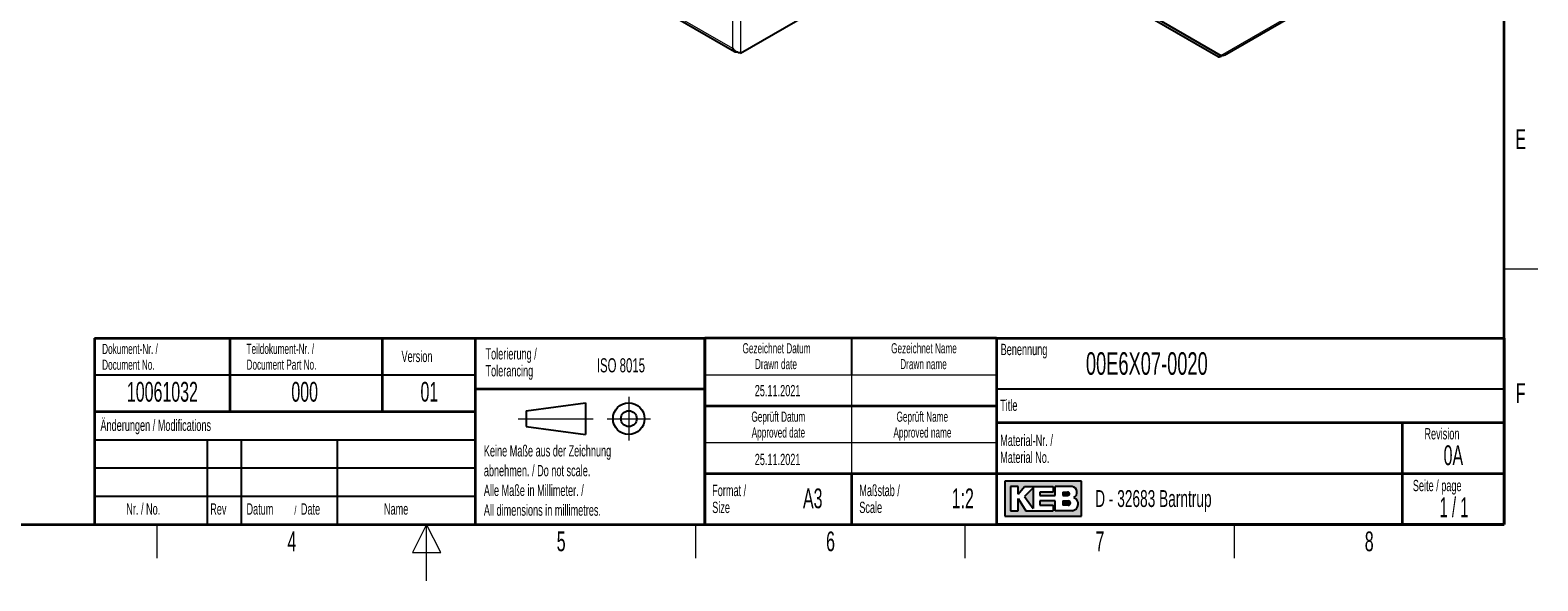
# Model space of a CAD drawing. Header units: millimetres. Extents: x 5 to 418, y 2 to 292.
# Tile 5 of 16: x 147 to 414, y 2 to 100. Entities that reach past the tile are written whole.
import ezdxf

# ---------------------------------------------------------------- set-up
doc = ezdxf.new("R2010")
doc.units = ezdxf.units.MM
doc.layers.add('SLD-0', color=7, linetype='Continuous')
doc.styles.add('SLDTEXTSTYLE0', font='TXT', dxfattribs={"width": 0.605})
doc.styles.add('SLDTEXTSTYLE1', font='TXT', dxfattribs={"width": 0.563})

msp = doc.modelspace()

# ---------------------------------------------------------------- hatches: boundary and pattern name
at = {"linetype": 'Continuous'}
h = msp.add_hatch(color=7, dxfattribs=at)
h.paths.add_polyline_path([(319.519086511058, 13.45626988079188), (333.083981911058, 13.45626988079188), (333.083981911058, 19.65736492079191), (319.519086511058, 19.65736492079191)], flags=0)
edge = h.paths.add_edge_path(flags=0)
edge.add_arc((331.3188604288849, 15.61738520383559), 1.20464082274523, -81.72003226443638, 70.1709600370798, ccw=False)
edge.add_line((331.4923410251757, 14.42530131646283), (331.480008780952, 14.42519098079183))
edge.add_line((331.480008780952, 14.42519098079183), (328.4331606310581, 14.42519098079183))
edge.add_line((328.4331606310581, 14.42519098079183), (328.4331606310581, 16.16924896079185))
edge.add_line((328.4331606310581, 16.16924896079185), (325.7201815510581, 16.16924896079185))
edge.add_line((325.7201815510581, 16.16924896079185), (325.7201815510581, 15.39411208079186))
edge.add_line((325.7201815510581, 15.39411208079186), (328.0455921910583, 15.39411208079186))
edge.add_line((328.0455921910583, 15.39411208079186), (328.0455921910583, 14.42519098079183))
edge.add_line((328.0455921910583, 14.42519098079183), (323.2009866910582, 14.42519098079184))
edge.add_line((323.2009866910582, 14.42519098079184), (321.8444971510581, 16.55681740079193))
edge.add_line((321.8444971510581, 16.55681740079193), (321.8444971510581, 14.42519098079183))
edge.add_line((321.8444971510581, 14.42519098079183), (320.4880076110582, 14.42519098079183))
edge.add_line((320.4880076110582, 14.42519098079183), (320.4880076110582, 18.68844382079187))
edge.add_line((320.4880076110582, 18.68844382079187), (321.8444971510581, 18.68844382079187))
edge.add_line((321.8444971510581, 18.68844382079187), (321.8444971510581, 17.33195428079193))
edge.add_line((321.8444971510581, 17.33195428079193), (323.0072024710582, 18.68844382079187))
edge.add_line((323.0072024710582, 18.68844382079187), (328.0455921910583, 18.68844382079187))
edge.add_line((328.0455921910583, 18.68844382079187), (328.0455921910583, 17.71952272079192))
edge.add_line((328.0455921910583, 17.71952272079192), (325.7201815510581, 17.71952272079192))
edge.add_line((325.7201815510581, 17.71952272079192), (325.7201815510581, 17.13817006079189))
edge.add_line((325.7201815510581, 17.13817006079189), (328.4331606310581, 17.13817006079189))
edge.add_line((328.4331606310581, 17.13817006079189), (328.4331606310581, 18.68844382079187))
edge.add_line((328.4331606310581, 18.68844382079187), (331.4242487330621, 18.68844382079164))
edge.add_line((331.4242487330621, 18.68844382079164), (331.4256482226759, 18.68844382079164))
edge.add_line((331.4256482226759, 18.68844382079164), (331.4259454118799, 18.68845828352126))
edge.add_arc((331.2860949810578, 17.67430640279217), 1.023749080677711, -64.45894120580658, 82.14849338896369, ccw=False)
msp.add_hatch(color=7, dxfattribs=at).paths.add_polyline_path([(324.5574762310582, 14.81275942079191), (324.557476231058, 18.49465960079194), (323.0072024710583, 16.94438584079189)], flags=0)
h = msp.add_hatch(color=7, dxfattribs=at)
edge = h.paths.add_edge_path(flags=0)
edge.add_line((329.7896501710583, 17.13817006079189), (330.6013652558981, 17.13817006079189))
edge.add_arc((330.6568434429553, 17.42884639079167), 0.2959232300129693, 259.1945394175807, 460.8054605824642)
edge.add_line((330.6013652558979, 17.71952272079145), (329.7896501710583, 17.71952272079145))
edge.add_line((329.7896501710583, 17.71952272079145), (329.7896501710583, 17.13817006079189))
h = msp.add_hatch(color=7, dxfattribs=at)
edge = h.paths.add_edge_path(flags=0)
edge.add_line((329.7896501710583, 15.39411208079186), (330.7588584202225, 15.39411208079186))
edge.add_arc((330.7588584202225, 15.78168052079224), 0.3875684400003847, 270.0000000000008, 450.0000000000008)
edge.add_line((330.7588584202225, 16.16924896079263), (330.7386620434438, 16.16924896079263))
edge.add_line((330.7386620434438, 16.16924896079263), (329.7896501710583, 16.16924896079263))
edge.add_line((329.7896501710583, 16.16924896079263), (329.7896501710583, 15.39411208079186))

# ---------------------------------------------------------------- linework, layer by layer
at = {"color": 7, "linetype": 'Continuous', "lineweight": 18}
for p, q in [((271.2578130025, 96.3018051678), (271.2578130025, 151.1733477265)), ((272.6720265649, 151.9898885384), (272.6720265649, 95.4852643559)), ((271.2578130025, 96.3018051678), (227.417192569, 121.6104566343)), ((357.8107213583, 95.0974544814), (402.1038901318, 120.6673565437)), ((357.7541528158, 95.1301108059), (357.7541528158, 95.064798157))]:
    msp.add_line(p, q, dxfattribs=at)
at = {"color": 7, "linetype": 'Continuous', "lineweight": 25}
for p, q in [((227.5111669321, 121.2179452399), (271.5781090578, 95.7786410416)), ((358.4238062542, 95.1132524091), (402.4907483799, 120.5525566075)), ((272.6720265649, 95.4852643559), (311.5628995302, 117.936487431)), ((327.6314039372, 112.5196035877), (357.8107213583, 95.0974544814)), ((357.7541528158, 95.064798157), (327.6314039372, 112.4542909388)), ((357.3298887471, 94.8198757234), (327.5614000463, 112.0048584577)), ((357.3298887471, 94.8198757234), (357.7541528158, 95.064798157))]:
    msp.add_line(p, q, dxfattribs=at)
for points, knots in [([(272.6720265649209, 95.48526435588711), (272.5665757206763, 95.50647277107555), (272.3555924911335, 95.54890600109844), (271.9492738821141, 95.71830713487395), (271.5558169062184, 95.96595559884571), (271.3544967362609, 96.192842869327), (271.2578130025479, 96.30180516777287)], [0, 0, 0, 0, 0.2546948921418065, 0.5095867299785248, 0.764479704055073, 1, 1, 1, 1]), ([(271.2578130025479, 96.30180516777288), (271.2872077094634, 96.18969579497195), (271.3459971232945, 95.96547704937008), (271.5674395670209, 95.76275595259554), (271.7895025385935, 95.67924876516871), (271.9369480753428, 95.7134773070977), (271.9740554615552, 95.72209155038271)], [0, 0, 0, 0, 0.2997326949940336, 0.5994653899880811, 0.8991980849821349, 1, 1, 1, 1]), ([(357.3298887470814, 94.81987572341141), (357.4352187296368, 94.83968372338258), (357.6394022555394, 94.87808178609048), (357.9011413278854, 94.99843502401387), (358.027859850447, 95.05670291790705)], [0, 0, 0, 0, 0.5158593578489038, 1, 1, 1, 1]), ([(358.4238000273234, 95.11326676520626), (358.331927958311, 95.07597997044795), (358.1481650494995, 95.00139876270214), (357.9232102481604, 95.0654337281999), (357.8107213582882, 95.09745448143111)], [0, 0, 0, 0, 0.4999489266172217, 1, 1, 1, 1])]:
    msp.add_open_spline(points, degree=3, knots=knots, dxfattribs=at)
at = {"layer": 'SLD-0', "lineweight": 35}
for p, q in [((408, 12), (408, 282.5)), ((158.116731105, 45.0000000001), (225.616731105, 45.0000000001)), ((158.116731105, 45.0000000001), (158.116731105, 32.0000000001)), ((182.116731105, 45.0000000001), (182.116731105, 32.0000000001)), ((209.116731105, 45.0000000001), (209.116731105, 32.0000000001)), ((225.616731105, 45.0000000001), (225.616731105, 32.0000000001)), ((225.616731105, 45), (266.3304509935, 45)), ((225.616731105, 45), (225.616731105, 36)), ((266.3304509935, 12), (266.3304509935, 45)), ((266.3304509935, 45), (266.3304509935, 12)), ((318, 45), (266.3304509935, 45)), ((318, 45), (318, 12)), ((318, 45), (318, 40.1053465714)), ((318, 45), (408, 45)), ((318, 45), (318, 12)), ((408, 45), (408, 12)), ((225.616731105, 36), (266.3304509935, 36)), ((225.616731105, 36), (225.616731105, 12)), ((266.3304509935, 33), (318, 33)), ((158.116731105, 31.9999999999), (158.116731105, 12)), ((158.116731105, 31.9999999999), (225.616731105, 31.9999999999)), ((225.616731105, 31.9999999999), (225.616731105, 12)), ((408, 30), (318, 30)), ((390, 12), (390, 30)), ((266.3304509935, 21), (318, 21)), ((292.3304509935, 21), (292.3304509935, 12)), ((318, 21), (390, 21)), ((390, 21), (408, 21)), ((26, 12), (408, 12)), ((158.116731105, 12), (225.616731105, 12)), ((225.616731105, 12), (266.3304509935, 12)), ((266.3304509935, 12), (318, 12)), ((408, 12), (318, 12))]:
    msp.add_line(p, q, dxfattribs=at)
at = {"layer": 'SLD-0', "lineweight": 18}
for p, q in [((408, 57.25), (414, 57.25)), ((266.3304509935, 38.5), (318, 38.5)), ((292.3304509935, 38.5), (292.3304509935, 33)), ((252.8396209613, 34.5746449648), (252.8396209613, 26.8746449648)), ((292.3304509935, 33), (292.3304509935, 26.5)), ((233.2396209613, 30.7246449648), (246.5396209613, 30.7246449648)), ((248.9896209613, 30.7246449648), (256.6896209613, 30.7246449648)), ((266.3304509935, 26.5), (318, 26.5)), ((292.3304509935, 26.5), (292.3304509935, 21)), ((169.25, 6), (169.25, 12)), ((217, 12), (214.5, 7)), ((217, 2), (217, 12)), ((219.5, 7), (217, 12)), ((264.75, 6), (264.75, 12)), ((312.5, 6), (312.5, 12)), ((360.25, 6), (360.25, 12)), ((214.5, 7), (219.5, 7))]:
    msp.add_line(p, q, dxfattribs=at)
at = {"layer": 'SLD-0'}
for p, q in [((292.3304509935, 45), (292.3304509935, 38.5)), ((158.116731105, 38.5000000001), (225.616731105, 38.5000000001)), ((318, 36), (408, 36)), ((158.116731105, 27), (225.616731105, 27)), ((178.116731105, 27), (178.116731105, 12)), ((184.116731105, 27), (184.116731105, 12)), ((201.116731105, 27), (201.116731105, 12)), ((158.116731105, 22), (225.616731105, 22)), ((158.116731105, 17), (225.616731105, 17)), ((331.4242487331, 18.6884438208), (331.4256482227, 18.6884438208)), ((331.4256482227, 18.6884438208), (331.4259454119, 18.6884582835)), ((331.480008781, 14.4251909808), (331.4923410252, 14.4253013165))]:
    msp.add_line(p, q, dxfattribs=at)
at = {"layer": 'SLD-0', "lineweight": 25}
for p, q in [((234.6396209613, 32.1246449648), (245.1396209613, 33.5246449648)), ((234.6396209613, 32.1246449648), (234.6396209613, 29.3246449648)), ((245.1396209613, 33.5246449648), (245.1396209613, 27.9246449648)), ((158.116731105, 32.0000000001), (225.616731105, 32.0000000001)), ((234.6396209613, 29.3246449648), (245.1396209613, 27.9246449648))]:
    msp.add_line(p, q, dxfattribs=at)
at = {"layer": 'SLD-0', "linetype": 'Continuous'}
for p, q in [((333.0839819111, 19.6573649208), (319.5190865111, 19.6573649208)), ((319.5190865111, 19.6573649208), (319.5190865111, 13.4562698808)), ((333.0839819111, 13.4562698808), (333.0839819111, 19.6573649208)), ((321.8444971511, 18.6884438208), (320.4880076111, 18.6884438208)), ((320.4880076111, 18.6884438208), (320.4880076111, 14.4251909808)), ((321.8444971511, 17.3319542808), (323.0072024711, 18.6884438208)), ((321.8444971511, 17.3319542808), (321.8444971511, 18.6884438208)), ((321.8444971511, 14.4251909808), (321.8444971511, 16.5568174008)), ((321.8444971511, 16.5568174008), (323.2009866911, 14.4251909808)), ((323.0072024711, 18.6884438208), (328.0455921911, 18.6884438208)), ((324.5574762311, 18.4946596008), (323.0072024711, 16.9443858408)), ((323.0072024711, 16.9443858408), (324.5574762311, 14.8127594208)), ((324.5574762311, 18.4946596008), (324.5574762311, 14.8127594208)), ((325.7201815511, 17.7195227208), (325.7201815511, 17.1381700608)), ((328.0455921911, 17.7195227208), (325.7201815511, 17.7195227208)), ((325.7201815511, 17.1381700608), (328.4331606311, 17.1381700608)), ((325.7201815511, 16.1692489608), (325.7201815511, 15.3941120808)), ((328.4331606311, 16.1692489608), (325.7201815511, 16.1692489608)), ((328.0455921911, 18.6884438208), (328.0455921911, 17.7195227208)), ((331.4242487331, 18.6884438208), (328.4331606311, 18.6884438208)), ((328.4331606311, 17.1381700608), (328.4331606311, 18.6884438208)), ((328.4331606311, 14.4251909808), (328.4331606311, 16.1692489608)), ((329.7896501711, 17.7195227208), (330.6013652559, 17.7195227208)), ((329.7896501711, 17.7195227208), (329.7896501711, 17.1381700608)), ((329.7896501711, 17.1381700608), (330.6013652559, 17.1381700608)), ((329.7896501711, 16.1692489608), (330.7588584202, 16.1692489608)), ((329.7896501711, 16.1692489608), (329.7896501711, 15.3941120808)), ((330.7386620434, 16.1692489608), (330.7588584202, 16.1692489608)), ((331.4242487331, 18.6884438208), (331.4256482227, 18.6884438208)), ((331.4256482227, 18.6884438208), (331.4259454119, 18.6884582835)), ((319.5190865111, 13.4562698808), (333.0839819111, 13.4562698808)), ((320.4880076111, 14.4251909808), (321.8444971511, 14.4251909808)), ((323.2009866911, 14.4251909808), (328.0455921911, 14.4251909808)), ((325.7201815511, 15.3941120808), (328.0455921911, 15.3941120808)), ((328.0455921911, 15.3941120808), (328.0455921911, 14.4251909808)), ((331.480008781, 14.4251909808), (328.4331606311, 14.4251909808)), ((330.7588584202, 15.3941120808), (329.7896501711, 15.3941120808)), ((331.480008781, 14.4251909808), (331.4923410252, 14.4253013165))]:
    msp.add_line(p, q, dxfattribs=at)
at = {"layer": 'SLD-0', "lineweight": 25}
for radius in [2.799999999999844, 1.400000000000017]:
    msp.add_circle((252.8396209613, 30.7246449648), radius, dxfattribs=at)
at = {"layer": 'SLD-0', "linetype": 'Continuous'}
for centre, radius, start, end in [((330.656843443, 17.4288463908), 0.2959232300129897, 259.1945394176, 100.8054605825), ((330.7588584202, 15.7816805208), 0.3875684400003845, 270, 90), ((331.2860949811, 17.6743064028), 1.023749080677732, 295.5410587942, 82.148493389), ((331.3188604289, 15.6173852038), 1.204640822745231, 278.2799677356, 70.1709600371)]:
    msp.add_arc(centre, radius, start, end, dxfattribs=at)

# ---------------------------------------------------------------- texts
at = {"layer": 'SLD-0'}
for s, insert, char_height, attachment_point, style in [('E', (410.9815679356, 82.0010772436), 3.5, 2, 'SLDTEXTSTYLE0'), ('Dokument-Nr. /', (159.4706948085, 43.9891162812), 1.8, 1, 'SLDTEXTSTYLE0'), ('Teildokument-Nr. /', (185.0721201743, 44.0073193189), 1.8, 1, 'SLDTEXTSTYLE0'), ('Version', (212.5452394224, 42.7601484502), 2, 1, 'SLDTEXTSTYLE0'), ('Tolerierung /', (227.4390961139, 43.2172116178), 2, 1, 'SLDTEXTSTYLE0'), ('Gezeichnet Datum', (279.0254468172, 44.103942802), 1.8, 2, 'SLDTEXTSTYLE0'), ('Gezeichnet Name', (305.1708434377, 44.1039425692), 1.8, 2, 'SLDTEXTSTYLE0'), ('Benennung', (318.7636716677, 43.9908879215), 2, 1, 'SLDTEXTSTYLE0'), ('Document No.', (159.4706948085, 41.189116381), 1.8, 1, 'SLDTEXTSTYLE0'), ('Document Part No.', (185.0721201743, 41.2073194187), 1.8, 1, 'SLDTEXTSTYLE0'), ('Tolerancing', (227.4390961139, 40.2172115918), 2, 1, 'SLDTEXTSTYLE0'), ('ISO 8015', (247.1715762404, 41.4342036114), 2.5, 1, 'SLDTEXTSTYLE0'), ('Drawn date', (278.9302899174, 41.3039429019), 1.8, 2, 'SLDTEXTSTYLE0'), ('Drawn name', (305.0870934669, 41.303942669), 1.8, 2, 'SLDTEXTSTYLE0'), ('00E6X07-0020', (333.8826865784, 42.5045188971), 4, 1, 'SLDTEXTSTYLE0'), ('10061032', (170.1557203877, 37.2429898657), 3.5, 2, 'SLDTEXTSTYLE0'), ('000', (195.3766861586, 37.2429898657), 3.5, 2, 'SLDTEXTSTYLE0'), ('01', (217.4850808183, 37.2527124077), 3.5, 2, 'SLDTEXTSTYLE0'), ('25.11.2021', (279.2203041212, 36.6989570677), 2, 2, 'SLDTEXTSTYLE0'), ('F', (410.9536166, 37.0010772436), 3.5, 2, 'SLDTEXTSTYLE0'), ('Geprüft Datum', (279.349366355, 31.9851255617), 1.8, 2, 'SLDTEXTSTYLE0'), ('Geprüft Name', (304.8761939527, 31.9851255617), 1.8, 2, 'SLDTEXTSTYLE0'), ('Title', (318.6797653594, 34.1107265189), 2, 1, 'SLDTEXTSTYLE0'), ('Änderungen / Modifications', (159.1698388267, 30.5619096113), 2, 1, 'SLDTEXTSTYLE0'), ('Approved date', (279.3620221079, 29.1851256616), 1.8, 2, 'SLDTEXTSTYLE0'), ('Approved name', (304.900256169, 29.1851256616), 1.8, 2, 'SLDTEXTSTYLE0'), ('Material-Nr. /', (318.6797653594, 27.8878268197), 2, 1, 'SLDTEXTSTYLE0'), ('Revision', (393.8965220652, 29.0591225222), 2, 1, 'SLDTEXTSTYLE0'), ('Keine Maße aus der Zeichnung', (227.1404191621, 26.0307047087), 2, 1, 'SLDTEXTSTYLE0'), ('25.11.2021', (279.2203041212, 24.5048723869), 2, 2, 'SLDTEXTSTYLE0'), ('Material No.', (318.6797653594, 24.8878267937), 2, 1, 'SLDTEXTSTYLE0'), ('0A', (399.0228237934, 26.0023621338), 3.5, 2, 'SLDTEXTSTYLE0'), ('abnehmen. / Do not scale.', (227.1404191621, 22.5307046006), 2, 1, 'SLDTEXTSTYLE0'), ('Alle Maße in Millimeter. /', (227.1404191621, 19.0307044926), 2, 1, 'SLDTEXTSTYLE0'), ('Format /', (267.6250939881, 19.0115942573), 2, 1, 'SLDTEXTSTYLE0'), ('Maßstab /', (293.7028556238, 19.0115944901), 2, 1, 'SLDTEXTSTYLE0'), ('Seite / page', (391.8390568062, 19.8830679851), 2, 1, 'SLDTEXTSTYLE0'), ('Size', (267.6250939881, 16.0115942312), 2, 1, 'SLDTEXTSTYLE0'), ('A3', (285.4514616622, 18.3608999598), 3.5, 2, 'SLDTEXTSTYLE0'), ('Scale', (293.7028556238, 16.011594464), 2, 1, 'SLDTEXTSTYLE0'), ('1:2', (312.0463964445, 18.3609001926), 3.5, 2, 'SLDTEXTSTYLE0'), ('D - 32683 Barntrup', (335.5202035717, 18.0786992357), 3, 1, 'SLDTEXTSTYLE0'), ('1 / 1', (399.1297679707, 16.7706515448), 3.5, 2, 'SLDTEXTSTYLE1'), ('Nr. / No.', (163.7531858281, 15.7243863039), 2, 1, 'SLDTEXTSTYLE0'), ('Rev', (178.6350602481, 15.7243863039), 2, 1, 'SLDTEXTSTYLE0'), ('Datum', (185.0629406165, 15.7243863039), 2, 1, 'SLDTEXTSTYLE0'), ('/', (193.5459265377, 15.2242968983), 1.5, 1, 'SLDTEXTSTYLE0'), ('Date', (194.7021767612, 15.7243863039), 2, 1, 'SLDTEXTSTYLE0'), ('Name', (209.4275491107, 15.7290047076), 2, 1, 'SLDTEXTSTYLE0'), ('All dimensions in millimetres.', (227.1404191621, 15.5307043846), 2, 1, 'SLDTEXTSTYLE0'), ('4', (193.1027123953, 10.7429955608), 3.5, 2, 'SLDTEXTSTYLE0'), ('5', (240.8527123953, 10.7429955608), 3.5, 2, 'SLDTEXTSTYLE0'), ('6', (288.6027123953, 10.7429955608), 3.5, 2, 'SLDTEXTSTYLE0'), ('7', (336.3527123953, 10.7429955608), 3.5, 2, 'SLDTEXTSTYLE0'), ('8', (384.1027123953, 10.7429955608), 3.5, 2, 'SLDTEXTSTYLE0')]:
    msp.add_mtext(s, dxfattribs=dict(at, insert=insert, char_height=char_height, attachment_point=attachment_point, style=style))

doc.saveas('drawing.dxf')
